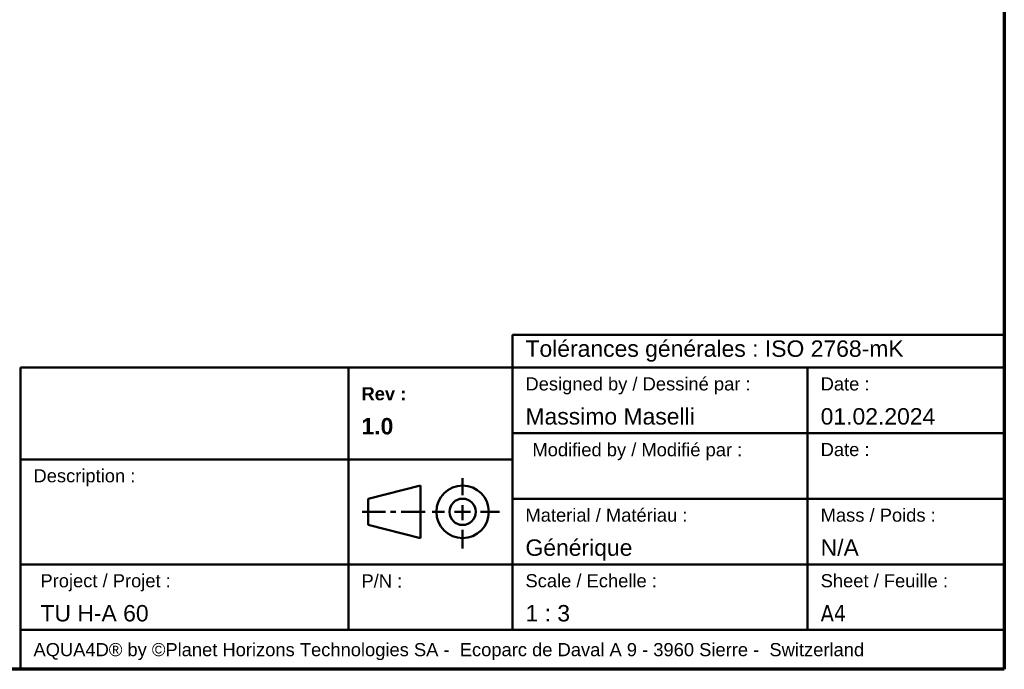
# Model space of a CAD drawing. Header units: millimetres. Extents: x 18 to 880, y 18 to 1083.
# Tile 4 of 5: x 423 to 873, y 18 to 315. Entities that reach past the tile are written whole.
import ezdxf

# ---------------------------------------------------------------- set-up
doc = ezdxf.new("R2010")
doc.units = ezdxf.units.MM
doc.header["$LTSCALE"] = 3
doc.layers.add('Cadre (ISO)', color=7, linetype='Continuous', lineweight=70)
doc.layers.add('Titre (ISO)', color=7, linetype='Continuous', lineweight=50)
doc.styles.add('Note Text (A4D)', font='arial.ttf')
doc.styles.add('Texte de note (ISO)', font='tahoma.ttf')

# ---------------------------------------------------------------- blocks, each defined once
blk = doc.blocks.new('Cadres AQUA4D Border')
at = {"layer": 'Cadre (ISO)'}
for p, q in [((291, 204), (291, 6)), ((291, 6), (6, 6))]:
    blk.add_line(p, q, dxfattribs=at)
blk = doc.blocks.new('Cartouches AQUA4D New Branding')
at = {"layer": 'Titre (ISO)'}
for p, q in [((241.94, 79.44), (241.94, 84.44)), ((241.94, 84.44), (316.94, 84.44)), ((316.94, 84.44), (316.94, 79.44)), ((241.94, 79.44), (166.94, 79.44)), ((166.94, 79.44), (166.94, 59.44)), ((216.94, 79.44), (216.94, 65.44)), ((241.94, 59.44), (241.94, 79.44)), ((316.94, 79.44), (241.94, 79.44)), ((241.94, 79.44), (241.94, 59.44)), ((286.94, 79.44), (286.94, 49.44)), ((316.94, 59.44), (316.94, 79.44)), ((241.94, 69.44), (316.94, 69.44)), ((166.94, 65.44), (241.94, 65.44)), ((216.94, 65.44), (216.94, 49.44)), ((234.36, 60), (234.36, 62.56)), ((227.94, 61.44), (219.94, 59.44)), ((227.94, 53.44), (227.94, 61.44)), ((166.94, 33.44), (166.94, 59.44)), ((166.94, 49.44), (166.94, 59.44)), ((219.94, 59.44), (219.94, 55.44)), ((241.94, 59.44), (241.94, 49.44)), ((241.94, 49.44), (241.94, 59.44)), ((241.94, 59.44), (316.94, 59.44)), ((316.94, 59.44), (316.94, 33.44)), ((219.07, 57.44), (222.6, 57.44)), ((223.36, 57.44), (224.2, 57.44)), ((225, 57.44), (228.64, 57.44)), ((229.71, 57.44), (231.62, 57.44)), ((233.13, 57.44), (235.54, 57.44)), ((234.36, 58.45), (234.36, 56.17)), ((237.09, 57.44), (240, 57.44)), ((219.94, 55.44), (227.94, 53.44)), ((234.36, 54.68), (234.36, 51.84)), ((316.94, 49.44), (166.94, 49.44)), ((166.94, 49.44), (216.94, 49.44)), ((166.94, 39.44), (166.94, 49.44)), ((216.94, 49.44), (216.94, 39.44)), ((216.94, 49.44), (241.94, 49.44)), ((216.94, 39.44), (216.94, 49.44)), ((221.94, 49.44), (241.94, 49.44)), ((241.94, 49.44), (241.94, 39.44)), ((286.94, 49.44), (286.94, 39.44)), ((216.94, 39.44), (166.94, 39.44)), ((166.94, 39.44), (245.32, 39.44)), ((166.94, 33.44), (166.94, 39.44)), ((316.94, 39.44), (216.94, 39.44)), ((316.94, 33.44), (166.94, 33.44)), ((241.94, 33.44), (166.94, 33.44))]:
    blk.add_line(p, q, dxfattribs=at)
for radius in [4, 2]:
    blk.add_circle((234.36, 57.44), radius, dxfattribs=at)
for s, insert, char_height, width, attachment_point, style in [('\\fArial|b0|i0;{\\H2.5000;Tolérances générales : ISO 2768-mK}', (243.94, 81.94), 2.5, 72.2833, 4, 'Note Text (A4D)'), ('\\fArial|b0|i0;{\\H2.0000;Modified by / Modifié par :}\\fTahoma|b0|i0;{\\H3.5000;\\P}', (245, 67.91), 2, 42.1477, 1, 'Texte de note (ISO)'), ('\\fArial|b0|i0;{\\H2.0000;P/N :}\\fTahoma|b0|i0;{\\H3.5000;\\P}', (218.94, 47.91), 2, 22.3281, 1, 'Texte de note (ISO)'), ('\\fArial|b0|i0;{\\H2.0000;AQUA4D® by ©Planet Horizons Technologies SA -  Ecoparc de Daval A 9 - 3960 Sierre -  Switzerland}', (168.94, 37.44), 2, 146.2098, 1, 'Texte de note (ISO)')]:
    blk.add_mtext(s, dxfattribs=dict(at, insert=insert, char_height=char_height, width=width, attachment_point=attachment_point, style=style))
at = {"layer": 'Titre (ISO)', "char_height": 3.5, "attachment_point": 1, "style": 'Texte de note (ISO)'}
for s, insert, width, line_spacing_factor in [('\\pxsm1.41;\\fArial|b0|i0;{\\H2.0000;Designed by / Dessiné par :}\\fTahoma|b0|i0;{\\H3.5000;\\P}\\fArial|b0|i0;{\\H2.5000;Massimo Maselli}', (243.94, 77.94), 42.4672, 1.096194), ('\\pxsm1.41;\\fArial|b1|i0;{\\H2.0000;Rev :}\\fArial|b1|i0;{\\H2.5000;\\P}\\fArial|b1|i0;{\\H2.5000;1.0}', (218.94, 76.44), 17.7774, 1.096194), ('\\pxsm0.94;\\fArial|b0|i0;{\\H2.0000;Description :}\\fArial|b0|i0;{\\H2.5000;\\P}\\fArial|b0|i0;{\\H2.5000; }', (168.94, 63.94), 71.1937, 0.83168), ('\\pxsm1.41;\\fArial|b0|i0;{\\H2.0000;Material / Matériau :}\\fTahoma|b0|i0;{\\H3.5000;\\P}\\fArial|b0|i0;{\\H2.5000;Générique}', (243.94, 57.94), 40.698, 1.096194), ('\\pxsm1.41;\\fArial|b0|i0;{\\H2.0000;Mass / Poids :}\\fTahoma|b0|i0;{\\H3.5000;\\P}\\fArial|b0|i0;{\\H2.5000;N/A}', (288.94, 57.94), 40.698, 1.096194), ('\\pxsm1.41;\\fArial|b0|i0;{\\H2.0000;Project / Projet : }\\fTahoma|b0|i0;{\\H3.5000;\\P}\\fArial|b0|i0;{\\H2.5000;TU H-A 60 }', (170, 47.94), 53.6285, 1.096194), ('\\pxsm1.41;\\fArial|b0|i0;{\\H2.0000;Scale / Echelle :}\\fTahoma|b0|i0;{\\H3.5000;\\P}\\fArial|b0|i0;{\\H2.5000;1 : 3}', (243.94, 47.94), 40.698, 1.096194)]:
    blk.add_mtext(s, dxfattribs=dict(at, insert=insert, width=width, line_spacing_factor=line_spacing_factor))
for s, insert, line_spacing_factor in [('\\pxsm1.41;\\fArial|b0|i0;{\\H2.0000;Date :}\\fTahoma|b0|i0;{\\H3.5000;\\P}\\fArial|b0|i0;{\\H2.5000;01.02.2024}', (288.94, 77.94), 1.096194), ('\\pxsm1.41;\\fArial|b0|i0;{\\H2.0000;Sheet / Feuille :\\P}\\fTahoma|b0|i0;{\\H2.5000;A4}\\fTahoma|b0|i0;{\\H3.5000;\\P}\\fTahoma|b0|i0;{\\H3.5000;\\P}', (288.94, 47.94), 1.033802)]:
    blk.add_mtext(s, dxfattribs=dict(at, insert=insert, line_spacing_factor=line_spacing_factor))
at = {"layer": 'Titre (ISO)', "insert": (288.94, 67.94), "char_height": 2, "attachment_point": 1, "style": 'Texte de note (ISO)'}
blk.add_mtext('\\fArial|b0|i0;{\\H2.0000;Date :}\\fTahoma|b0|i0;{\\H3.5000;\\P}', dxfattribs=at)

msp = doc.modelspace()

# ---------------------------------------------------------------- block references
at = {"xscale": 3, "yscale": 3, "zscale": 3}
for name, p in [('Cadres AQUA4D Border', (0, 0)), ('Cartouches AQUA4D New Branding', (-77.81, -82.33))]:
    msp.add_blockref(name, p, dxfattribs=at)

doc.saveas('drawing.dxf')
